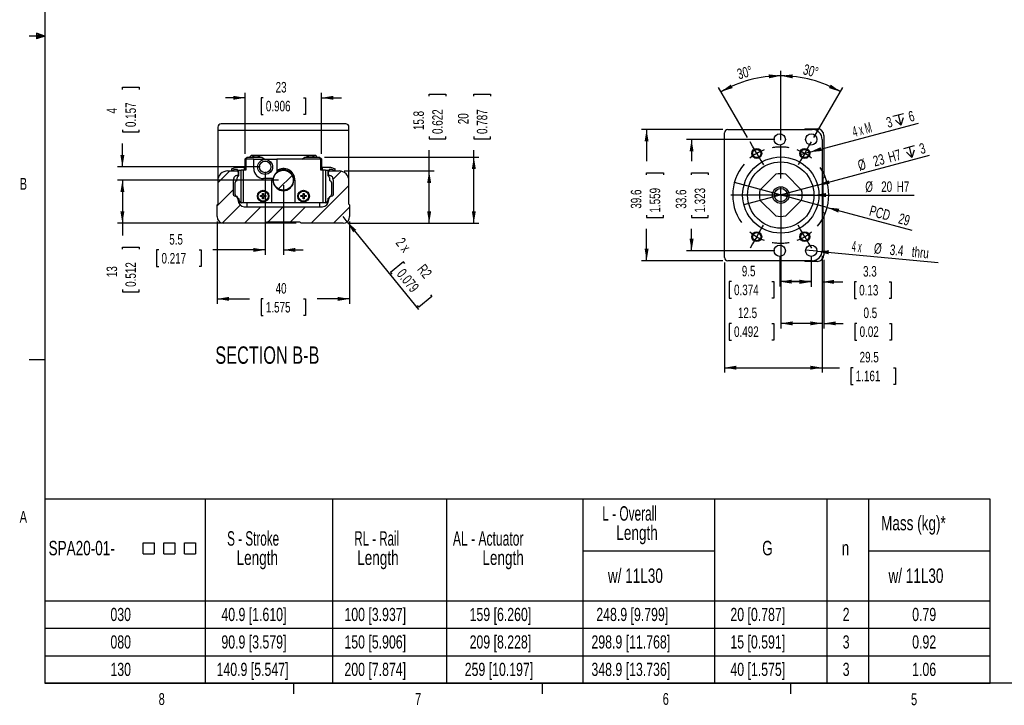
# Paper-space layout 'Layout1' of a CAD drawing. Extents: x 11 to 421, y 5 to 275.
# Tile 1 of 9: x 11 to 209, y 6 to 143. Entities that reach past the tile are written whole.
import ezdxf
from ezdxf.enums import TextEntityAlignment as Align

# ---------------------------------------------------------------- set-up
doc = ezdxf.new("R2010")
doc.units = 0
doc.linetypes.add('CENTERX2', pattern=[20.32, 12.7, -2.54, 2.54, -2.54])
doc.layers.get('0').update_dxf_attribs({"linetype": 'CONTINUOUS'})
doc.dimstyles.new('SLDDIMSTYLE0', dxfattribs={"dimtxt": 2.116667, "dimasz": 2.4, "dimexe": 0, "dimexo": 0.0625, "dimgap": 0.529167, "dimtad": 0, "dimlfac": 1.5, "dimrnd": 1e-09, "dimzin": 12, "dimsah": 1, "dimcen": 0.09, "dimazin": 3, "dimtfac": 1, "dimtofl": 0, "dimtmove": 0, "dimatfit": 3})
doc.dimstyles.new('SLDDIMSTYLE1', dxfattribs={"dimtxt": 2.116667, "dimasz": 2.4, "dimexe": 0, "dimexo": 0.0625, "dimgap": 0.529167, "dimtad": 0, "dimlfac": 1.5, "dimrnd": 1e-09, "dimzin": 12, "dimsah": 1, "dimcen": 0.09, "dimazin": 3, "dimtfac": 1, "dimtmove": 0, "dimatfit": 3})
doc.dimstyles.new('SLDDIMSTYLE2', dxfattribs={"dimtxt": 2.116667, "dimasz": 2.4, "dimexe": 0, "dimexo": 0.0625, "dimgap": 0.529167, "dimtad": 1, "dimlfac": 1.5, "dimrnd": 1e-09, "dimzin": 12, "dimblk1": 'NONE', "dimsah": 1, "dimcen": 0, "dimazin": 3, "dimtfac": 1, "dimtmove": 0, "dimatfit": 3})
doc.dimstyles.new('SLDDIMSTYLE3', dxfattribs={"dimtxt": 2.116667, "dimasz": 2.4, "dimexe": 0, "dimexo": 0.0625, "dimgap": 0.529167, "dimtad": 1, "dimlfac": 1.5, "dimrnd": 1e-09, "dimzin": 12, "dimblk1": 'NONE', "dimsah": 1, "dimcen": 0, "dimazin": 3, "dimtfac": 1, "dimtmove": 0, "dimatfit": 3})
doc.dimstyles.new('SLDDIMSTYLE4', dxfattribs={"dimtxt": 2.116667, "dimasz": 2.4, "dimexe": 0, "dimexo": 0.0625, "dimgap": 0.529167, "dimtad": 1, "dimlfac": 1.5, "dimrnd": 1e-09, "dimzin": 12, "dimsah": 1, "dimcen": 0, "dimazin": 3, "dimtfac": 1, "dimtofl": 0, "dimtmove": 0, "dimatfit": 3})
doc.dimstyles.new('SLDDIMSTYLE5', dxfattribs={"dimtxt": 2.116667, "dimasz": 2.4, "dimexe": 0, "dimexo": 0.0625, "dimgap": 0.529167, "dimtad": 1, "dimlfac": 1.5, "dimzin": 12, "dimsah": 1, "dimcen": 0.09, "dimazin": 3, "dimtfac": 1, "dimtofl": 0, "dimtmove": 0, "dimatfit": 3})
doc.dimstyles.new('SLDDIMSTYLE6', dxfattribs={"dimtxt": 2.116667, "dimasz": 2.4, "dimexe": 0, "dimexo": 0.0625, "dimgap": 0.529167, "dimtad": 0, "dimlfac": 1.5, "dimrnd": 1e-09, "dimsah": 1, "dimcen": 0.09, "dimazin": 3, "dimtfac": 1, "dimtmove": 0, "dimatfit": 3})

# ---------------------------------------------------------------- blocks, each defined once
blk = doc.blocks.new('SW_SYMBOL_MOD_BOX')
at = {"color": 0, "linetype": 'CONTINUOUS'}
for p, q in [((200, 200), (200, 800)), ((200, 800), (800, 800)), ((800, 800), (800, 200)), ((200, 200), (800, 200))]:
    blk.add_line(p, q, dxfattribs=at)
blk = doc.blocks.new('SW_TABLEANNOTATION_3')
at = {"color": 0, "linetype": 'CONTINUOUS'}
for p, q in [((0, 0), (0, -37.03)), ((190.12, 0), (0, 0)), ((32.23, 0), (32.23, -37.03)), ((57.86, 0), (57.86, -37.03)), ((80.76, 0), (80.76, -37.03)), ((108.22, 0), (108.22, -37.03)), ((134.67, 0), (134.67, -37.03)), ((157.28, 0), (157.28, -37.03)), ((165.65, 0), (165.65, -37.03)), ((190.12, -37.03), (190.12, 0)), ((108.22, -10.4), (134.67, -10.4)), ((165.65, -10.4), (190.12, -10.4)), ((0, -20.46), (190.12, -20.46)), ((0, -25.98), (190.12, -25.98)), ((0, -31.51), (190.12, -31.51)), ((0, -37.03), (190.12, -37.03))]:
    blk.add_line(p, q, dxfattribs=at)
at = {"color": 0, "linetype": 'CONTINUOUS', "xscale": 0.0037176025, "yscale": 0.0037176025, "zscale": 0.0037176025}
for p in [(19.01, -11.76), (23.18, -11.76), (27.34, -11.76)]:
    blk.add_blockref('SW_SYMBOL_MOD_BOX', p, dxfattribs=at)
at = {"color": 0, "linetype": 'CONTINUOUS'}
for s, height, width, p in [('L - Overall ', 2.9104, 0.6125, (112.12, -5.2)), ('Mass (kg)*', 2.91, 0.7, (168.2, -7.14)), ('Length', 2.91, 0.7, (114.95, -9.08)), ('S - Stroke ', 2.9104, 0.604545, (36.65, -10.23)), ('RL - Rail ', 2.91, 0.595, (62.24, -10.23)), ('AL - Actuator ', 2.9104, 0.625, (82.07, -10.23)), ('SPA20-01-', 2.91, 0.7, (0.73, -12.17)), ('G', 2.91, 0.7, (144.28, -12.17)), ('n', 2.91, 0.7, (160.28, -12.17)), ('Length', 2.91, 0.7, (38.56, -14.11)), ('Length', 2.91, 0.7, (62.82, -14.11)), ('Length', 2.91, 0.7, (88, -14.11)), ('w/ 11L30', 2.91, 0.7, (113.25, -17.73)), ('w/ 11L30', 2.91, 0.7, (169.69, -17.73)), ('40.9 [1.610]', 2.6458, 0.7, (35.5, -25.31)), ('100 [3.937]', 2.6458, 0.7, (60.25, -25.31)), ('159 [6.260]', 2.6458, 0.7, (85.43, -25.31)), ('248.9 [9.799]', 2.6458, 0.7, (110.92, -25.31)), ('20 [0.787]', 2.646, 0.7, (137.89, -25.31)), ('030', 2.646, 0.7, (13.18, -25.31)), ('2', 2.65, 0.7, (160.48, -25.31)), ('0.79', 2.646, 0.7, (174.46, -25.31)), ('080', 2.646, 0.7, (13.18, -30.84)), ('90.9 [3.579]', 2.6458, 0.7, (35.5, -30.84)), ('150 [5.906]', 2.6458, 0.7, (60.25, -30.84)), ('209 [8.228]', 2.6458, 0.7, (85.43, -30.84)), ('298.9 [11.768]', 2.6458, 0.7, (109.94, -30.84)), ('15 [0.591]', 2.646, 0.7, (137.89, -30.84)), ('3', 2.65, 0.7, (160.48, -30.84)), ('0.92', 2.646, 0.7, (174.46, -30.84)), ('130', 2.646, 0.7, (13.18, -36.36)), ('140.9 [5.547]', 2.6458, 0.7, (34.53, -36.36)), ('200 [7.874]', 2.6458, 0.7, (60.25, -36.36)), ('259 [10.197]', 2.6458, 0.7, (84.45, -36.36)), ('348.9 [13.736]', 2.6458, 0.7, (109.94, -36.36)), ('40 [1.575]', 2.646, 0.7, (137.89, -36.36)), ('3', 2.65, 0.7, (160.48, -36.36)), ('1.06', 2.646, 0.7, (174.46, -36.36))]:
    blk.add_text(s, height=height, dxfattribs=dict(at, width=width)).set_placement(p, align=Align.BOTTOM_LEFT)
blk = doc.blocks.new('_D_88')
at = {"color": 7, "linetype": 'CONTINUOUS'}
for p, q in [((50.54, 102.82), (50.54, 86.28)), ((77.2, 102.82), (77.2, 86.28)), ((50.54, 87.28), (57.07, 87.28)), ((59.82, 87.28), (59.39, 87.28)), ((59.39, 87.28), (59.39, 83.91)), ((67.92, 87.28), (68.35, 87.28)), ((68.35, 87.28), (68.35, 83.91)), ((77.2, 87.28), (70.67, 87.28)), ((59.39, 83.91), (59.82, 83.91)), ((68.35, 83.91), (67.92, 83.91))]:
    blk.add_line(p, q, dxfattribs=at)
for points in [[(50.54, 87.28), (52.94, 86.88), (52.94, 87.68)], [(77.2, 87.28), (74.8, 87.68), (74.8, 86.88)]]:
    blk.add_solid(points, dxfattribs=at)
at = {"color": 7, "linetype": 'CONTINUOUS', "width": 0.7}
for s, p in [('40', (62.31, 87.71, -77.06)), ('1.575', (60.35, 83.91, -77.06))]:
    blk.add_text(s, height=2.117, dxfattribs=at).set_placement(p, align=Align.BOTTOM_LEFT)
blk = doc.blocks.new('_D_89')
at = {"color": 7, "linetype": 'CONTINUOUS'}
for p, q in [((56.2, 127.73), (52.2, 127.73)), ((56.2, 116.45), (56.2, 128.73)), ((59.82, 127.73), (59.39, 127.73)), ((59.39, 127.73), (59.39, 124.37)), ((67.92, 127.73), (68.35, 127.73)), ((68.35, 127.73), (68.35, 124.37)), ((71.54, 116.45), (71.54, 128.73)), ((71.54, 127.73), (75.54, 127.73)), ((59.39, 124.37), (59.82, 124.37)), ((68.35, 124.37), (67.92, 124.37))]:
    blk.add_line(p, q, dxfattribs=at)
for points in [[(56.2, 127.73), (53.8, 128.13), (53.8, 127.33)], [(71.54, 127.73), (73.94, 127.33), (73.94, 128.13)]]:
    blk.add_solid(points, dxfattribs=at)
at = {"color": 7, "linetype": 'CONTINUOUS', "width": 0.7}
for s, p in [('23', (62.31, 128.16, -77.06)), ('0.906', (60.35, 124.37, -77.06))]:
    blk.add_text(s, height=2.117, dxfattribs=at).set_placement(p, align=Align.BOTTOM_LEFT)
blk = doc.blocks.new('_D_90')
at = {"color": 7, "linetype": 'CONTINUOUS'}
for p, q in [((62.87, 111.15), (30.49, 111.15)), ((31.49, 111.15), (31.49, 102.48)), ((66.44, 102.48), (30.49, 102.48)), ((31.49, 102.48), (31.49, 100.01)), ((31.49, 97.27), (31.49, 97.7)), ((31.49, 97.7), (34.85, 97.7)), ((34.85, 97.7), (34.85, 97.27)), ((31.49, 89.16), (31.49, 88.73)), ((34.85, 88.73), (34.85, 89.16)), ((31.49, 88.73), (34.85, 88.73))]:
    blk.add_line(p, q, dxfattribs=at)
for points in [[(31.49, 111.15), (31.09, 108.75), (31.89, 108.75)], [(31.49, 102.48), (31.89, 104.88), (31.09, 104.88)]]:
    blk.add_solid(points, dxfattribs=at)
at = {"color": 7, "linetype": 'CONTINUOUS', "width": 0.7}
for s, p in [('13', (31.06, 91.65, -77.06)), ('0.512', (34.85, 89.7, -77.06))]:
    blk.add_text(s, height=2.117, rotation=90, dxfattribs=at).set_placement(p, align=Align.BOTTOM_LEFT)
blk = doc.blocks.new('_D_91')
at = {"color": 7, "linetype": 'CONTINUOUS'}
for p, q in [((31.49, 129.41), (31.49, 129.84)), ((31.49, 129.84), (34.85, 129.84)), ((34.85, 129.84), (34.85, 129.41)), ((31.49, 121.3), (31.49, 120.87)), ((31.49, 120.87), (34.85, 120.87)), ((34.85, 120.87), (34.85, 121.3)), ((31.49, 113.82), (31.49, 118.56)), ((59.2, 113.82), (30.49, 113.82)), ((62.87, 111.15), (30.49, 111.15)), ((31.49, 111.15), (31.49, 107.15))]:
    blk.add_line(p, q, dxfattribs=at)
for points in [[(31.49, 113.82), (31.89, 116.22), (31.09, 116.22)], [(31.49, 111.15), (31.09, 108.75), (31.89, 108.75)]]:
    blk.add_solid(points, dxfattribs=at)
at = {"color": 7, "linetype": 'CONTINUOUS', "width": 0.7}
for s, height, p in [('0.157', 2.117, (34.85, 121.84, -77.06)), ('4', 2.12, (31.06, 124.57, -77.06))]:
    blk.add_text(s, height=height, rotation=90, dxfattribs=at).set_placement(p, align=Align.BOTTOM_LEFT)
blk = doc.blocks.new('_D_92')
at = {"color": 7, "linetype": 'CONTINUOUS'}
for p, q in [((93.2, 128.03), (93.2, 128.45)), ((93.2, 128.45), (96.57, 128.45)), ((96.57, 128.45), (96.57, 128.03)), ((93.2, 119.92), (93.2, 119.49)), ((93.2, 119.49), (96.57, 119.49)), ((96.57, 119.49), (96.57, 119.92)), ((93.2, 113.02), (93.2, 117.18)), ((76.07, 113.02), (94.2, 113.02)), ((93.2, 102.48), (93.2, 113.02)), ((76.87, 102.48), (94.2, 102.48))]:
    blk.add_line(p, q, dxfattribs=at)
for points in [[(93.2, 113.02), (92.8, 110.62), (93.6, 110.62)], [(93.2, 102.48), (93.6, 104.88), (92.8, 104.88)]]:
    blk.add_solid(points, dxfattribs=at)
at = {"color": 7, "linetype": 'CONTINUOUS', "width": 0.7}
for s, p in [('15.8', (92.77, 121.23, -77.06)), ('0.622', (96.57, 120.45, -77.06))]:
    blk.add_text(s, height=2.117, rotation=90, dxfattribs=at).set_placement(p, align=Align.BOTTOM_LEFT)
blk = doc.blocks.new('_D_93')
at = {"color": 7, "linetype": 'CONTINUOUS'}
for p, q in [((102.18, 128.03), (102.18, 128.45)), ((102.18, 128.45), (105.54, 128.45)), ((105.54, 128.45), (105.54, 128.03)), ((102.18, 119.92), (102.18, 119.49)), ((102.18, 119.49), (105.54, 119.49)), ((105.54, 119.49), (105.54, 119.92)), ((102.18, 115.82), (102.18, 117.18)), ((72.17, 115.82), (103.18, 115.82)), ((102.18, 102.48), (102.18, 115.82)), ((76.87, 102.48), (103.18, 102.48))]:
    blk.add_line(p, q, dxfattribs=at)
for points in [[(102.18, 115.82), (101.78, 113.42), (102.58, 113.42)], [(102.18, 102.48), (102.58, 104.88), (101.78, 104.88)]]:
    blk.add_solid(points, dxfattribs=at)
at = {"color": 7, "linetype": 'CONTINUOUS', "width": 0.7}
for s, p in [('0.787', (105.54, 120.45, -77.06)), ('20', (101.75, 122.41, -77.06))]:
    blk.add_text(s, height=2.117, rotation=90, dxfattribs=at).set_placement(p, align=Align.BOTTOM_LEFT)
blk = doc.blocks.new('_D_94')
at = {"color": 7, "linetype": 'CONTINUOUS'}
for p, q in [((60.2, 112.82), (60.2, 96.13)), ((63.87, 110.15), (63.87, 96.13)), ((38.81, 97.13), (38.38, 97.13)), ((38.38, 97.13), (38.38, 93.76)), ((46.92, 97.13), (47.35, 97.13)), ((47.35, 97.13), (47.35, 93.76)), ((60.2, 97.13), (49.66, 97.13)), ((63.87, 97.13), (67.87, 97.13)), ((38.38, 93.76), (38.81, 93.76)), ((47.35, 93.76), (46.92, 93.76))]:
    blk.add_line(p, q, dxfattribs=at)
for points in [[(60.2, 97.13), (57.8, 97.53), (57.8, 96.73)], [(63.87, 97.13), (66.27, 96.73), (66.27, 97.53)]]:
    blk.add_solid(points, dxfattribs=at)
at = {"color": 7, "linetype": 'CONTINUOUS', "width": 0.7}
for s, p in [('5.5', (40.91, 97.56, -77.06)), ('0.217', (39.35, 93.76, -77.06))]:
    blk.add_text(s, height=2.117, dxfattribs=at).set_placement(p, align=Align.BOTTOM_LEFT)
blk = doc.blocks.new('_D_95')
at = {"color": 7, "linetype": 'CONTINUOUS'}
for p, q in [((76.71, 102.78), (75.87, 103.82)), ((76.71, 102.78), (91.04, 85.15)), ((88.06, 94.7), (85.45, 92.58)), ((88.33, 94.37), (88.06, 94.7)), ((85.45, 92.58), (85.72, 92.25)), ((93.71, 87.74), (91.1, 85.62)), ((93.44, 88.07), (93.71, 87.74)), ((91.1, 85.62), (90.83, 85.95))]:
    blk.add_line(p, q, dxfattribs=at)
blk.add_solid([(76.71, 102.78), (77.91, 100.67), (78.53, 101.17)], dxfattribs=at)
at = {"color": 7, "linetype": 'CONTINUOUS', "width": 0.7}
for s, p in [('2 x', (85.85, 98.09, -77.06)), ('0.079', (86.06, 91.83, -77.06)), ('R2', (90.18, 92.76, -77.06))]:
    blk.add_text(s, height=2.117, rotation=309.0937, dxfattribs=at).set_placement(p, align=Align.BOTTOM_LEFT)
blk = doc.blocks.new('_D_96')
at = {"color": 7, "linetype": 'CONTINUOUS'}
for p, q in [((152.26, 121.36), (135.94, 121.36)), ((136.94, 121.36), (136.94, 114.96)), ((136.94, 112.22), (136.94, 112.64)), ((136.94, 112.64), (140.31, 112.64)), ((140.31, 112.64), (140.31, 112.22)), ((136.94, 104.11), (136.94, 103.68)), ((136.94, 103.68), (140.31, 103.68)), ((140.31, 103.68), (140.31, 104.11)), ((136.94, 94.96), (136.94, 101.37)), ((152.26, 94.96), (135.94, 94.96))]:
    blk.add_line(p, q, dxfattribs=at)
for points in [[(136.94, 121.36), (136.54, 118.96), (137.34, 118.96)], [(136.94, 94.96), (137.34, 97.36), (136.54, 97.36)]]:
    blk.add_solid(points, dxfattribs=at)
at = {"color": 7, "linetype": 'CONTINUOUS', "width": 0.7}
for s, p in [('39.6', (136.52, 105.42, 92.52)), ('1.559', (140.31, 104.64, 92.52))]:
    blk.add_text(s, height=2.117, rotation=90, dxfattribs=at).set_placement(p, align=Align.BOTTOM_LEFT)
blk = doc.blocks.new('_D_97')
at = {"color": 7, "linetype": 'CONTINUOUS'}
for p, q in [((162.73, 119.36), (144.99, 119.36)), ((145.99, 119.36), (145.99, 114.96)), ((145.99, 112.22), (145.99, 112.64)), ((145.99, 112.64), (149.35, 112.64)), ((149.35, 112.64), (149.35, 112.22)), ((145.99, 104.11), (145.99, 103.68)), ((145.99, 103.68), (149.35, 103.68)), ((149.35, 103.68), (149.35, 104.11)), ((145.99, 96.96), (145.99, 101.37)), ((162.73, 96.96), (144.99, 96.96))]:
    blk.add_line(p, q, dxfattribs=at)
for points in [[(145.99, 119.36), (145.59, 116.96), (146.39, 116.96)], [(145.99, 96.96), (146.39, 99.36), (145.59, 99.36)]]:
    blk.add_solid(points, dxfattribs=at)
at = {"color": 7, "linetype": 'CONTINUOUS', "width": 0.7}
for s, p in [('33.6', (145.56, 105.42, 92.52)), ('1.323', (149.35, 104.64, 92.52))]:
    blk.add_text(s, height=2.117, rotation=90, dxfattribs=at).set_placement(p, align=Align.BOTTOM_LEFT)
blk = doc.blocks.new('_D_98')
at = {"color": 7, "linetype": 'CONTINUOUS'}
for p, q in [((163.93, 119.2), (163.93, 133.16)), ((157.26, 119.71), (151.43, 129.81))]:
    blk.add_line(p, q, dxfattribs=at)
blk.add_arc((163.93, 108.16), 24, 90, 120, dxfattribs=at)
for points in [[(163.93, 132.16), (161.51, 132.44), (161.55, 131.64)], [(151.93, 128.95), (154.25, 129.69), (153.88, 130.4)]]:
    blk.add_solid(points, dxfattribs=at)
at = {"color": 7, "linetype": 'CONTINUOUS', "width": 0.7}
blk.add_text('30°', height=2.117, rotation=15, dxfattribs=at).set_placement((155.66, 130.8, 92.52), align=Align.BOTTOM_LEFT)
blk = doc.blocks.new('_D_99')
at = {"color": 7, "linetype": 'CONTINUOUS'}
for p, q in [((163.93, 119.2), (163.93, 133.16)), ((170.6, 119.71), (176.43, 129.81))]:
    blk.add_line(p, q, dxfattribs=at)
blk.add_arc((163.93, 108.16), 24, 60, 90, dxfattribs=at)
for points in [[(163.93, 132.16), (166.31, 131.64), (166.35, 132.44)], [(175.93, 128.95), (173.98, 130.4), (173.61, 129.69)]]:
    blk.add_solid(points, dxfattribs=at)
at = {"color": 7, "linetype": 'CONTINUOUS', "width": 0.7}
blk.add_text('30°', height=2.117, rotation=-15, dxfattribs=at).set_placement((168.09, 131.9, 92.52), align=Align.BOTTOM_LEFT)
blk = doc.blocks.new('_D_100')
at = {"color": 7, "linetype": 'CONTINUOUS'}
for p, q in [((163.73, 95.96), (163.73, 89.75)), ((170.06, 95.96), (170.06, 89.75)), ((153.99, 90.75), (153.56, 90.75)), ((153.56, 90.75), (153.56, 87.39)), ((162.1, 90.75), (162.53, 90.75)), ((162.53, 90.75), (162.53, 87.39)), ((170.06, 90.75), (163.73, 90.75)), ((153.56, 87.39), (153.99, 87.39)), ((162.53, 87.39), (162.1, 87.39))]:
    blk.add_line(p, q, dxfattribs=at)
for points in [[(163.73, 90.75), (166.13, 90.35), (166.13, 91.15)], [(170.06, 90.75), (167.66, 91.15), (167.66, 90.35)]]:
    blk.add_solid(points, dxfattribs=at)
at = {"color": 7, "linetype": 'CONTINUOUS', "width": 0.7}
for s, p in [('9.5', (156.09, 91.18, 92.52)), ('0.374', (154.53, 87.39, 92.52))]:
    blk.add_text(s, height=2.117, dxfattribs=at).set_placement(p, align=Align.BOTTOM_LEFT)
blk = doc.blocks.new('_D_101')
at = {"color": 7, "linetype": 'CONTINUOUS'}
for p, q in [((172.26, 95.96), (172.26, 81.35)), ((172.6, 95.16), (172.6, 81.35)), ((172.26, 82.35), (168.26, 82.35)), ((172.6, 82.35), (176.51, 82.35)), ((179.25, 82.35), (178.82, 82.35)), ((178.82, 82.35), (178.82, 78.99)), ((185.8, 82.35), (186.23, 82.35)), ((186.23, 82.35), (186.23, 78.99)), ((178.82, 78.99), (179.25, 78.99)), ((186.23, 78.99), (185.8, 78.99))]:
    blk.add_line(p, q, dxfattribs=at)
for points in [[(172.26, 82.35), (169.86, 82.75), (169.86, 81.95)], [(172.6, 82.35), (175, 81.95), (175, 82.75)]]:
    blk.add_solid(points, dxfattribs=at)
at = {"color": 7, "linetype": 'CONTINUOUS', "width": 0.7}
for s, p in [('0.5', (180.57, 82.78, 92.52)), ('0.02', (179.79, 78.99, 92.52))]:
    blk.add_text(s, height=2.117, dxfattribs=at).set_placement(p, align=Align.BOTTOM_LEFT)
blk = doc.blocks.new('_D_102')
at = {"color": 7, "linetype": 'CONTINUOUS'}
for p, q in [((170.06, 95.96), (170.06, 89.7)), ((172.26, 95.96), (172.26, 89.7)), ((170.06, 90.7), (166.06, 90.7)), ((172.26, 90.7), (176.42, 90.7)), ((179.16, 90.7), (178.73, 90.7)), ((178.73, 90.7), (178.73, 87.34)), ((185.71, 90.7), (186.13, 90.7)), ((186.13, 90.7), (186.13, 87.34)), ((178.73, 87.34), (179.16, 87.34)), ((186.13, 87.34), (185.71, 87.34))]:
    blk.add_line(p, q, dxfattribs=at)
for points in [[(170.06, 90.7), (167.66, 91.1), (167.66, 90.3)], [(172.26, 90.7), (174.66, 90.3), (174.66, 91.1)]]:
    blk.add_solid(points, dxfattribs=at)
at = {"color": 7, "linetype": 'CONTINUOUS', "width": 0.7}
for s, p in [('3.3', (180.48, 91.13, 92.52)), ('0.13', (179.7, 87.34, 92.52))]:
    blk.add_text(s, height=2.117, dxfattribs=at).set_placement(p, align=Align.BOTTOM_LEFT)
blk = doc.blocks.new('_D_103')
at = {"color": 7, "linetype": 'CONTINUOUS'}
for p, q in [((163.93, 107.16), (163.93, 81.35)), ((172.26, 95.96), (172.26, 81.35)), ((153.99, 82.35), (153.56, 82.35)), ((153.56, 82.35), (153.56, 78.99)), ((162.1, 82.35), (162.53, 82.35)), ((162.53, 82.35), (162.53, 78.99)), ((172.26, 82.35), (163.93, 82.35)), ((153.56, 78.99), (153.99, 78.99)), ((162.53, 78.99), (162.1, 78.99))]:
    blk.add_line(p, q, dxfattribs=at)
for points in [[(163.93, 82.35), (166.33, 81.95), (166.33, 82.75)], [(172.26, 82.35), (169.86, 82.75), (169.86, 81.95)]]:
    blk.add_solid(points, dxfattribs=at)
at = {"color": 7, "linetype": 'CONTINUOUS', "width": 0.7}
for s, p in [('12.5', (155.31, 82.78, 92.52)), ('0.492', (154.53, 78.99, 92.52))]:
    blk.add_text(s, height=2.117, dxfattribs=at).set_placement(p, align=Align.BOTTOM_LEFT)
blk = doc.blocks.new('_D_104')
at = {"color": 7, "linetype": 'CONTINUOUS'}
for p, q in [((172.26, 95.96), (172.26, 72.44)), ((152.6, 94.63), (152.6, 72.44)), ((152.6, 73.44), (172.26, 73.44)), ((172.26, 73.44), (175.73, 73.44)), ((178.47, 73.44), (178.04, 73.44)), ((178.04, 73.44), (178.04, 70.08)), ((186.58, 73.44), (187.01, 73.44)), ((187.01, 73.44), (187.01, 70.08)), ((178.04, 70.08), (178.47, 70.08)), ((187.01, 70.08), (186.58, 70.08))]:
    blk.add_line(p, q, dxfattribs=at)
for points in [[(152.6, 73.44), (155, 73.04), (155, 73.84)], [(172.26, 73.44), (169.86, 73.84), (169.86, 73.04)]]:
    blk.add_solid(points, dxfattribs=at)
at = {"color": 7, "linetype": 'CONTINUOUS', "width": 0.7}
for s, p in [('29.5', (179.79, 73.87, 92.52)), ('1.161', (179.01, 70.08, 92.52))]:
    blk.add_text(s, height=2.117, dxfattribs=at).set_placement(p, align=Align.BOTTOM_LEFT)
blk = doc.blocks.new('SW_SYMBOL_HOLE_DEPTH')
at = {"color": 0, "linetype": 'CONTINUOUS'}
for p, q in [((0, 875), (800, 875)), ((400, 875), (400, 75)), ((100, 555), (400, 75)), ((700, 555), (400, 75))]:
    blk.add_line(p, q, dxfattribs=at)
blk = doc.blocks.new('_D_105')
at = {"color": 7, "linetype": 'CONTINUOUS'}
for q in [(191.61, 122.66), (167.8, 116.27)]:
    blk.add_line((169.73, 116.79), q, dxfattribs=at)
blk.add_solid([(169.73, 116.79), (172.15, 117.03), (171.94, 117.8)], dxfattribs=at)
at = {"color": 7, "linetype": 'CONTINUOUS', "xscale": 0.0027037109, "yscale": 0.0027037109, "zscale": 0.0027037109, "rotation": 15}
blk.add_blockref('SW_SYMBOL_HOLE_DEPTH', (187.11, 121.74), dxfattribs=at)
at = {"color": 7, "linetype": 'CONTINUOUS'}
for s, height, width, p in [('6', 2.12, 0.7, (190.11, 122.24, 92.52)), ('4 x M', 2.117, 0.56, (178.84, 119.22, 92.52)), ('3', 2.12, 0.7, (185.67, 121.05, 92.52))]:
    blk.add_text(s, height=height, rotation=15, dxfattribs=dict(at, width=width)).set_placement(p, align=Align.BOTTOM_LEFT)
blk = doc.blocks.new('_NONE')
blk = doc.blocks.new('_D_106')
at = {"color": 7, "linetype": 'CONTINUOUS'}
for q in [(154.59, 110.66), (190.29, 101.1)]:
    blk.add_line((173.27, 105.66), q, dxfattribs=at)
blk.add_solid([(173.27, 105.66), (175.48, 104.65), (175.69, 105.42)], dxfattribs=at)
at = {"color": 7, "linetype": 'CONTINUOUS', "width": 0.7}
for s, p in [('PCD', (181.41, 103.47, 92.52)), ('29', (187.26, 101.9, 92.52))]:
    blk.add_text(s, height=2.117, rotation=345, dxfattribs=at).set_placement(p, align=Align.BOTTOM_LEFT)
blk = doc.blocks.new('_D_107')
at = {"color": 7, "linetype": 'CONTINUOUS'}
for q in [(168.93, 97.06), (195.62, 94.61)]:
    blk.add_line((171.19, 96.86), q, dxfattribs=at)
blk.add_solid([(171.19, 96.86), (173.54, 96.24), (173.62, 97.04)], dxfattribs=at)
for s, width, p in [('4 x ', 0.525, (178.08, 96.21, 92.52)), ('%%c', 0.7, (182.54, 95.8, 92.52)), ('3.4', 0.7, (185.72, 95.51, 92.52)), (' thru', 0.7, (189.61, 95.15, 92.52))]:
    blk.add_text(s, height=2.117, rotation=354.7456, dxfattribs=dict(at, width=width)).set_placement(p, align=Align.BOTTOM_LEFT)
blk = doc.blocks.new('_D_108')
at = {"color": 7, "linetype": 'CONTINUOUS'}
for q in [(193.83, 116.17), (156.52, 106.18)]:
    blk.add_line((171.34, 110.15), q, dxfattribs=at)
blk.add_solid([(171.34, 110.15), (173.76, 110.38), (173.55, 111.15)], dxfattribs=at)
at = {"color": 7, "linetype": 'CONTINUOUS', "xscale": 0.0027037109, "yscale": 0.0027037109, "zscale": 0.0027037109, "rotation": 15}
blk.add_blockref('SW_SYMBOL_HOLE_DEPTH', (189.32, 115.26), dxfattribs=at)
at = {"color": 7, "linetype": 'CONTINUOUS', "width": 0.7}
for s, height, p in [('H7', 2.117, (186.03, 114.08, 92.52)), ('3', 2.12, (192.32, 115.76, 92.52)), ('%%c', 2.117, (179.92, 112.44, 92.52)), ('23', 2.117, (183, 113.27, 92.52))]:
    blk.add_text(s, height=height, rotation=15, dxfattribs=at).set_placement(p, align=Align.BOTTOM_LEFT)
blk = doc.blocks.new('_D_109')
at = {"color": 7, "linetype": 'CONTINUOUS'}
for q in [(157.26, 108.16), (190.75, 108.16)]:
    blk.add_line((170.6, 108.16), q, dxfattribs=at)
blk.add_solid([(170.6, 108.16), (173, 107.76), (173, 108.56)], dxfattribs=at)
at = {"color": 7, "linetype": 'CONTINUOUS', "width": 0.7}
for s, p in [('%%c', (180.93, 108.16, 92.52)), ('20', (184.13, 108.16, 92.52)), ('H7', (187.25, 108.16, 92.52))]:
    blk.add_text(s, height=2.117, dxfattribs=at).set_placement(p, align=Align.BOTTOM_LEFT)
blk = doc.blocks.new('SW_CENTERMARKSYMBOL_1')
at = {"color": 0, "linetype": 'CONTINUOUS'}
for p, q in [((-0.83, 1.44), (-1.33, 2.31)), ((10.5, 1.44), (11, 2.31)), ((0, 0), (-0.83, 1.44)), ((0, 0), (0.83, -1.44)), ((4.83, -5.04), (4.83, 1.67)), ((9.67, 0), (8.83, -1.44)), ((9.67, 0), (10.5, 1.44)), ((0.83, -1.44), (1.33, -2.31)), ((8.83, -1.44), (8.33, -2.31)), ((4.83, -8.37), (4.83, -6.7)), ((1.5, -8.37), (-5.2, -8.37)), ((4.83, -8.37), (3.17, -8.37)), ((4.83, -8.37), (4.83, -10.04)), ((4.83, -8.37), (6.5, -8.37)), ((8.17, -8.37), (14.87, -8.37)), ((4.83, -11.7), (4.83, -18.41)), ((0, -16.74), (0.83, -15.3)), ((0.83, -15.3), (1.33, -14.43)), ((8.83, -15.3), (8.33, -14.43)), ((9.67, -16.74), (8.83, -15.3)), ((0, -16.74), (-0.83, -18.19)), ((9.67, -16.74), (10.5, -18.19)), ((-0.83, -18.19), (-1.33, -19.05)), ((10.5, -18.19), (11, -19.05))]:
    blk.add_line(p, q, dxfattribs=at)
for start, end in [(120, 129.8786), (110.1214, 120), (60, 69.8786), (50.1214, 60), (230.1214, 240), (300, 309.8786), (240, 249.8786), (290.1214, 300)]:
    blk.add_arc((4.83, -8.37), 9.67, start, end, dxfattribs=at)
at = {"color": 0, "linetype": 'CENTERX2'}
for start, end in [(79.7572, 100.2428), (139.7572, 220.2428), (319.7572, 40.2428), (259.7572, 280.2428)]:
    blk.add_arc((4.83, -8.37), 9.67, start, end, dxfattribs=at)

psp = doc.layouts.get("Layout1")

# ---------------------------------------------------------------- linework, layer by layer
at = {"color": 7, "linetype": 'CONTINUOUS'}
for p, q in [((15.9068, 270.3087), (15.9068, 9.9587)), ((14.2004, 140.7435), (14.2004, 139.5602)), ((15.9068, 140.1337), (14.2004, 140.7435)), ((15.9068, 140.1337), (12.7318, 140.1337)), ((15.9068, 140.1337), (14.2004, 140.3632)), ((15.9068, 140.1337), (14.2004, 139.8718)), ((15.9068, 140.1337), (14.2004, 139.5602)), ((50.6699, 121.8178), (50.6699, 121.1511)), ((77.0699, 121.1511), (50.6699, 121.1511)), ((50.6699, 121.1511), (50.6699, 111.0178)), ((76.4033, 122.4845), (51.3366, 122.4845)), ((77.0699, 121.1511), (77.0699, 121.8178)), ((77.0699, 111.0178), (77.0699, 121.1511)), ((153.2629, 121.3609), (170.2629, 121.3609)), ((168.7296, 121.3609), (168.8629, 121.4942)), ((168.8629, 121.4942), (171.2629, 121.4942)), ((152.5962, 95.6276), (152.5962, 120.6942)), ((172.2629, 119.3609), (172.2629, 96.9609)), ((172.5962, 120.1609), (172.5962, 111.7276)), ((56.2033, 115.4511), (56.5699, 115.8178)), ((56.2033, 115.3511), (56.2033, 115.4511)), ((56.2033, 113.1511), (56.2033, 115.3511)), ((56.2033, 115.3511), (56.3366, 115.3511)), ((56.3366, 115.3511), (56.3366, 113.1511)), ((57.8966, 115.3511), (56.3366, 115.3511)), ((56.5699, 115.8178), (59.5366, 115.8178)), ((57.3699, 116.1511), (57.0366, 115.8178)), ((70.3699, 116.1511), (57.3699, 116.1511)), ((57.8966, 113.4845), (57.8966, 115.3511)), ((57.8966, 115.3511), (62.5633, 115.3511)), ((59.5366, 115.8178), (60.0699, 115.403)), ((60.0699, 115.3511), (60.0699, 115.403)), ((60.1366, 115.3511), (60.0699, 115.403)), ((62.5633, 115.3511), (62.5633, 113.0843)), ((71.4033, 115.3511), (62.5633, 115.3511)), ((67.6033, 115.3511), (68.2033, 115.8178)), ((68.2033, 115.8178), (71.1699, 115.8178)), ((70.7033, 115.8178), (70.3699, 116.1511)), ((71.1699, 115.8178), (71.5366, 115.4511)), ((71.4033, 113.1511), (71.4033, 115.3511)), ((71.4033, 115.3511), (71.5366, 115.3511)), ((71.5366, 115.4511), (71.5366, 115.3511)), ((71.5366, 115.3511), (71.5366, 113.1511)), ((50.6699, 110.6056), (53.0822, 113.0178)), ((52.6699, 113.0178), (54.5699, 113.0178)), ((53.4699, 113.4178), (54.3766, 113.7511)), ((54.1366, 113.2928), (53.5699, 113.0845)), ((54.6366, 113.2928), (54.1366, 113.2928)), ((54.3766, 113.7511), (56.0033, 113.7511)), ((54.5699, 113.0178), (54.8033, 112.7845)), ((54.6366, 113.0845), (54.6366, 113.2928)), ((54.8966, 113.0845), (54.6366, 113.0845)), ((54.8966, 113.1511), (55.4033, 113.1511)), ((54.8966, 112.0795), (54.8966, 113.1511)), ((55.4033, 106.618), (55.4033, 113.1511)), ((55.8699, 113.1511), (55.4033, 113.1511)), ((55.8699, 106.6178), (55.8699, 113.1511)), ((56.3366, 113.1511), (55.8699, 113.1511)), ((56.0033, 113.7511), (56.0033, 113.1511)), ((62.5633, 113.0843), (62.5633, 112.7951)), ((71.8699, 113.1511), (71.4033, 113.1511)), ((71.7366, 113.7511), (73.3633, 113.7511)), ((71.7366, 113.1511), (71.7366, 113.7511)), ((71.8699, 106.6178), (71.8699, 113.1511)), ((72.3366, 113.1511), (71.8699, 113.1511)), ((72.3366, 113.1511), (72.3366, 106.618)), ((72.3366, 113.1511), (72.8433, 113.1511)), ((72.8433, 113.1511), (72.8433, 112.0795)), ((73.1033, 113.0845), (72.8433, 113.0845)), ((72.9366, 112.7845), (73.1699, 113.0178)), ((73.6033, 113.2928), (73.1033, 113.2928)), ((73.1033, 113.2928), (73.1033, 113.0845)), ((73.1699, 113.0178), (75.0699, 113.0178)), ((73.3633, 113.7511), (74.2699, 113.4178)), ((74.1699, 113.0845), (73.6033, 113.2928)), ((73.8699, 111.3549), (75.4885, 112.9735)), ((50.6699, 111.0178), (50.6699, 106.3511)), ((53.7833, 110.9778), (53.7833, 108.3711)), ((53.8699, 111.3911), (53.8699, 111.2311)), ((54.4067, 111.0297), (54.5041, 111.0732)), ((54.5633, 111.1645), (54.5633, 111.6578)), ((54.8033, 112.7845), (54.8033, 112.172)), ((61.5605, 111.4845), (59.8966, 111.4845)), ((61.5366, 106.6178), (61.5366, 111.1511)), ((61.7966, 111.4845), (61.5605, 111.4845)), ((62.9238, 109.3891), (65.632, 112.0973)), ((66.2033, 111.1511), (66.2033, 106.6178)), ((72.9366, 112.172), (72.9366, 112.7845)), ((73.1766, 111.6578), (73.1766, 111.1645)), ((73.2358, 111.0732), (73.3332, 111.0297)), ((73.8699, 111.2311), (73.8699, 111.3911)), ((73.9566, 108.3711), (73.9566, 110.9778)), ((77.0699, 106.3511), (77.0699, 111.0178)), ((159.7485, 109.1653), (162.9252, 112.342)), ((164.934, 112.342), (168.1106, 109.1653)), ((172.3629, 111.3542), (172.3629, 104.9676)), ((172.5962, 111.7276), (172.4551, 111.5796)), ((50.5366, 105.9821), (53.7833, 109.2288)), ((54.1699, 108.2911), (54.1699, 110.6645)), ((69.4896, 102.4845), (77.0699, 110.0648)), ((73.5699, 110.6645), (73.5699, 108.2911)), ((54.059, 107.991), (54.2427, 107.9309)), ((54.6774, 107.6604), (54.5545, 107.8547)), ((54.8033, 107.1578), (54.8033, 107.0178)), ((54.9499, 107.0845), (54.9499, 107.354)), ((59.2699, 107.8511), (59.2699, 108.0511)), ((59.2699, 108.0511), (59.7033, 108.0511)), ((59.7033, 107.8511), (59.2699, 107.8511)), ((59.7033, 108.4845), (59.9033, 108.4845)), ((59.7033, 108.0511), (59.7033, 108.4845)), ((59.7033, 107.4178), (59.7033, 107.8511)), ((59.9033, 107.4178), (59.7033, 107.4178)), ((59.9033, 108.4845), (59.9033, 108.0511)), ((59.9033, 108.0511), (60.3366, 108.0511)), ((59.9033, 107.8511), (59.9033, 107.4178)), ((60.3366, 107.8511), (59.9033, 107.8511)), ((60.3366, 108.0511), (60.3366, 107.8511)), ((67.4033, 107.8511), (67.4033, 108.0511)), ((67.4033, 108.0511), (67.8366, 108.0511)), ((67.8366, 107.8511), (67.4033, 107.8511)), ((67.8366, 108.4845), (68.0366, 108.4845)), ((67.8366, 108.0511), (67.8366, 108.4845)), ((67.8366, 107.4178), (67.8366, 107.8511)), ((68.0366, 107.4178), (67.8366, 107.4178)), ((68.0366, 108.4845), (68.0366, 108.0511)), ((68.0366, 108.0511), (68.4699, 108.0511)), ((68.4699, 107.8511), (68.0366, 107.8511)), ((68.0366, 107.8511), (68.0366, 107.4178)), ((68.4699, 108.0511), (68.4699, 107.8511)), ((72.7899, 107.354), (72.7899, 107.0845)), ((72.9366, 107.0178), (72.9366, 107.1578)), ((73.1854, 107.8547), (73.0625, 107.6604)), ((73.4972, 107.9309), (73.6809, 107.991)), ((162.9252, 103.9799), (159.7485, 107.1565)), ((168.1106, 107.1565), (164.934, 103.9799)), ((50.5366, 106.2178), (50.6699, 106.3511)), ((50.5366, 103.8178), (50.5366, 106.2178)), ((51.5646, 102.5199), (55.1849, 106.1402)), ((55.8699, 106.6178), (55.4166, 106.6178)), ((61.5366, 106.6178), (55.8699, 106.6178)), ((56.0033, 105.8178), (71.7366, 105.8178)), ((56.0192, 102.4845), (59.3526, 105.8178)), ((56.5366, 106.6178), (56.5366, 105.8178)), ((60.7427, 102.7178), (63.8427, 105.8178)), ((66.2033, 106.6178), (61.5366, 106.6178)), ((65.2328, 102.7178), (68.3328, 105.8178)), ((71.8699, 106.6178), (66.2033, 106.6178)), ((71.2033, 105.8178), (71.2033, 106.6178)), ((72.3233, 106.6178), (71.8699, 106.6178)), ((73.9798, 102.4845), (77.2033, 105.708)), ((77.0699, 106.3511), (77.2033, 106.2178)), ((77.2033, 106.2178), (77.2033, 103.8178)), ((172.4551, 104.7422), (172.5962, 104.5942)), ((172.5962, 104.5942), (172.5962, 96.1609)), ((60.3033, 102.4845), (51.8699, 102.4845)), ((60.4512, 102.6257), (60.3033, 102.4845)), ((67.0633, 102.7178), (60.6766, 102.7178)), ((67.4366, 102.4845), (67.2887, 102.6257)), ((75.8699, 102.4845), (67.4366, 102.4845)), ((170.2629, 94.9609), (153.2629, 94.9609)), ((168.8629, 94.8276), (168.7296, 94.9609)), ((171.2629, 94.8276), (168.8629, 94.8276)), ((15.9068, 75.0462), (12.7318, 75.0462)), ((415.9568, 9.9587), (15.9068, 9.9587)), ((65.9067, 9.9587), (65.9067, 7.8048)), ((115.9129, 9.9587), (115.9129, 7.8048)), ((165.9192, 9.9587), (165.9192, 7.8048))]:
    psp.add_line(p, q, dxfattribs=at)
at = {"color": 7, "linetype": 'CONTINUOUS', "flags": 128}
for points in [[(55.4033, 106.618), (55.4099, 106.6179), (55.4166, 106.6178)], [(72.3233, 106.6178), (72.3299, 106.6179), (72.3366, 106.618)]]:
    psp.add_lwpolyline(points, dxfattribs=at)
at = {"color": 7, "linetype": 'CONTINUOUS'}
for centre, radius in [((163.7296, 119.3609), 1.1333), ((170.0629, 119.3609), 1.1333), ((159.0962, 116.5325), 1), ((159.0962, 116.5325), 0.8197), ((168.7629, 116.5325), 1), ((168.7629, 116.5325), 0.8197), ((60.2033, 113.8178), 1.5), ((60.2033, 113.8178), 1.1667), ((163.9296, 108.1609), 7.6667), ((63.8699, 111.1511), 2), ((163.9296, 108.1609), 6.6667), ((59.8033, 107.9511), 1.1667), ((59.8033, 107.9511), 1), ((67.9366, 107.9511), 1.1667), ((67.9366, 107.9511), 1), ((163.9296, 108.1609), 1.6667), ((163.9296, 108.1609), 1.3333), ((159.0962, 99.7893), 1), ((159.0962, 99.7893), 0.8197), ((168.7629, 99.7893), 1), ((168.7629, 99.7893), 0.8197), ((163.7296, 96.9609), 1.1333), ((170.0629, 96.9609), 1.1333)]:
    psp.add_circle(centre, radius, dxfattribs=at)
for centre, radius, start, end in [((51.3366, 121.8178), 0.6667, 90, 180), ((76.4033, 121.8178), 0.6667, 360, 90), ((153.2629, 120.6942), 0.6667, 90, 180), ((170.2629, 119.3609), 2, 360, 90), ((171.2629, 120.1609), 1.3333, 0, 90), ((58.3833, 114.3178), 1.7333, 59.926652, 120.073348), ((69.3566, 114.3178), 1.7333, 59.926652, 120.073348), ((52.6699, 111.0178), 2, 90, 180), ((53.6267, 113.2832), 0.2067, 139.35155, 254.046939), ((59.8966, 113.4845), 2, 180, 270), ((63.8699, 111.1511), 2.1, 170.866802, 128.478595), ((63.8699, 111.1511), 2.3333, 0, 124.055798), ((74.1131, 113.2832), 0.2067, 285.953061, 40.64845), ((75.0699, 111.0178), 2, 360, 90), ((54.1833, 110.9825), 0.4, 141.560543, 180.667282), ((54.5633, 111.3911), 0.6933, 79.835751, 180), ((54.5699, 110.6645), 0.4, 114.08515, 180), ((54.4633, 111.1645), 0.1, 294.08515, 0), ((54.8966, 111.6578), 0.3333, 103.342364, 180), ((54.7033, 112.172), 0.1, 259.835751, 0), ((54.7966, 112.0795), 0.1, 283.342364, 0), ((63.8699, 111.1511), 2.3333, 171.786789, 180), ((63.8699, 111.1511), 2.1, 128.478595, 170.866802), ((72.9433, 112.0795), 0.1, 180, 256.657636), ((72.8433, 111.6578), 0.3333, 0, 76.657636), ((73.0366, 112.172), 0.1, 180, 280.164249), ((73.1766, 111.3911), 0.6933, 360, 100.164249), ((73.2766, 111.1645), 0.1, 180, 245.91485), ((73.1699, 110.6645), 0.4, 360, 65.91485), ((73.5566, 110.9825), 0.4, 359.332718, 38.439457), ((163.9296, 108.1609), 4.3, 76.491993, 103.508007), ((172.6962, 111.3495), 0.3333, 136.341565, 179.183952), ((163.9296, 108.1609), 4.3, 166.491993, 193.508007), ((163.9296, 108.1609), 4.3, 346.491993, 13.508007), ((54.1833, 108.3711), 0.4, 180, 251.893123), ((54.5699, 108.2911), 0.4, 180, 258.463041), ((53.9899, 107.1578), 0.8133, 0, 71.893123), ((54.4699, 107.8013), 0.1, 32.321837, 78.463041), ((55.2633, 108.0311), 0.6933, 212.321837, 238.600082), ((56.0033, 107.0178), 1.2, 180, 270), ((54.8499, 107.354), 0.1, 360, 58.600082), ((55.4166, 107.0845), 0.4667, 180, 268.362755), ((71.7366, 107.0178), 1.2, 270, 0), ((72.3233, 107.0845), 0.4667, 271.637245, 0), ((72.8899, 107.354), 0.1, 121.399918, 180), ((72.4766, 108.0311), 0.6933, 301.399918, 327.678163), ((73.7499, 107.1578), 0.8133, 108.106877, 180), ((73.2699, 107.8013), 0.1, 101.536959, 147.678163), ((73.1699, 108.2911), 0.4, 281.536959, 0), ((73.5566, 108.3711), 0.4, 288.106877, 0), ((51.8699, 103.8178), 1.3333, 180, 270), ((75.8699, 103.8178), 1.3333, 270, 360), ((163.9296, 108.1609), 4.3, 256.491993, 283.508007), ((172.6962, 104.9723), 0.3333, 180.816048, 223.658435), ((60.6814, 102.3845), 0.3333, 90.816048, 133.658435), ((67.0585, 102.3845), 0.3333, 46.341565, 89.183952), ((153.2629, 95.6276), 0.6667, 180, 270), ((170.2629, 96.9609), 2, 270, 0), ((171.2629, 96.1609), 1.3333, 270, 360)]:
    psp.add_arc(centre, radius, start, end, dxfattribs=at)

# ---------------------------------------------------------------- block references
for name, p in [('SW_CENTERMARKSYMBOL_1', (159.0962, 116.5325)), ('SW_TABLEANNOTATION_3', (15.9068, 46.9913))]:
    psp.add_blockref(name, p, dxfattribs=at)

# ---------------------------------------------------------------- texts
at = {"color": 7, "linetype": 'CONTINUOUS', "width": 0.7}
for s, height, p in [('B', 2.3813, (10.8306, 108.5188)), ('SECTION B-B', 3.5, (50.1859, 73.1707)), ('A', 2.3813, (10.8207, 41.529)), ('8', 2.3813, (38.7801, 4.8797)), ('7', 2.3813, (90.3586, 4.8872)), ('6', 2.3813, (140.1782, 4.8973)), ('5', 2.3813, (190.1219, 4.8193))]:
    psp.add_text(s, height=height, dxfattribs=at).set_placement(p, align=Align.BOTTOM_LEFT)

# ---------------------------------------------------------------- dimensions: what is measured, and where the dimension line sits
at = {"color": 7, "linetype": 'CONTINUOUS'}
for base, line1, line2, picture, middle in [((157.7172, 131.3459), ((157.7629, 118.8419), (160.4296, 114.2231)), ((163.9296, 118.1992), (163.9296, 98.1227)), '_D_98', (157.7172, 131.3459)), ((170.142, 131.3459), ((163.9296, 118.1992), (163.9296, 98.1227)), ((170.0962, 118.8419), (167.4296, 114.2231)), '_D_99', (170.142, 131.3459))]:
    dim = psp.add_angular_dim_2l(base=base, line1=line1, line2=line2, dimstyle='SLDDIMSTYLE5', dxfattribs=at)
    dim.commit()
    dim.dimension.update_dxf_attribs({"geometry": picture, "text_midpoint": middle, "dimtype": 162})
for base, p1, p2, dimstyle, picture, middle in [((56.2033, 127.7344), (71.5366, 115.4511), (56.2033, 115.4511), 'SLDDIMSTYLE1', '_D_89', (63.8699, 127.7344)), ((63.8699, 97.1263), (60.2033, 113.8178), (63.8699, 111.1511), 'SLDDIMSTYLE1', '_D_94', (42.8661, 97.1263)), ((172.2629, 82.3505), (163.9296, 108.1609), (172.2629, 96.9609), 'SLDDIMSTYLE0', '_D_103', (158.0468, 82.3505)), ((77.2033, 87.2769), (50.5366, 103.8178), (77.2033, 103.8178), 'SLDDIMSTYLE0', '_D_88', (63.8699, 87.2769)), ((170.0629, 90.7502), (163.7296, 96.9609), (170.0629, 96.9609), 'SLDDIMSTYLE0', '_D_100', (158.0468, 90.7502)), ((172.2629, 73.4389), (152.5962, 95.6276), (172.2629, 96.9609), 'SLDDIMSTYLE0', '_D_104', (182.5239, 73.4389)), ((172.2629, 90.7048), (170.0629, 96.9609), (172.2629, 96.9609), 'SLDDIMSTYLE1', '_D_102', (182.4332, 90.7048)), ((172.5962, 82.3505), (172.2629, 96.9609), (172.5962, 96.1609), 'SLDDIMSTYLE6', '_D_101', (182.5239, 82.3505))]:
    dim = psp.add_linear_dim(base=base, p1=p1, p2=p2, dimstyle=dimstyle, dxfattribs=at)
    dim.commit()
    dim.dimension.update_dxf_attribs({"geometry": picture, "text_midpoint": middle, "dimtype": 160})
for base, p1, p2, dimstyle, picture, middle in [((31.4916, 113.8178), (63.8699, 111.1511), (60.2033, 113.8178), 'SLDDIMSTYLE1', '_D_91', (31.4916, 125.3567)), ((102.1795, 102.4845), (71.1699, 115.8178), (75.8699, 102.4845), 'SLDDIMSTYLE0', '_D_93', (102.1795, 123.971)), ((93.2033, 102.4845), (75.0699, 113.0178), (75.8699, 102.4845), 'SLDDIMSTYLE0', '_D_92', (93.2033, 123.971)), ((136.9449, 94.9609), (153.2629, 121.3609), (153.2629, 94.9609), 'SLDDIMSTYLE0', '_D_96', (136.9449, 108.1609)), ((145.9854, 96.9609), (163.7296, 119.3609), (163.7296, 96.9609), 'SLDDIMSTYLE0', '_D_97', (145.9854, 108.1609)), ((31.4916, 102.4845), (63.8699, 111.1511), (67.4366, 102.4845), 'SLDDIMSTYLE0', '_D_90', (31.4916, 93.2148))]:
    dim = psp.add_linear_dim(base=base, p1=p1, p2=p2, angle=90, dimstyle=dimstyle, dxfattribs=at)
    dim.commit()
    dim.dimension.update_dxf_attribs({"geometry": picture, "text_midpoint": middle, "dimtype": 160})
for p1, p2, text, picture, middle in [((167.797, 116.2737), (169.7288, 116.7913), '4 x M<>{\\fGDT;x}6', '_D_105', (185.3079, 120.9657)), ((154.5923, 110.6628), (173.2669, 105.659), 'PCD<>', '_D_106', (185.9056, 102.2725))]:
    dim = psp.add_diameter_dim_2p(p1=p1, p2=p2, text=text, dimstyle='SLDDIMSTYLE2', override={"dimpost": '<>'}, dxfattribs=at)
    dim.commit()
    dim.dimension.update_dxf_attribs({"geometry": picture, "text_midpoint": middle, "dimtype": 163})
for p1, p2, text, picture, middle in [((156.5241, 106.1766), (171.335, 110.1452), '<>H7{\\fGDT;x}3', '_D_108', (186.9347, 114.3251)), ((157.2629, 108.1609), (170.5962, 108.1609), '<>H7', '_D_109', (185.9056, 108.1609)), ((168.9343, 97.0647), (171.1915, 96.8571), '4 x <> thru', '_D_107', (186.9347, 95.4093))]:
    dim = psp.add_diameter_dim_2p(p1=p1, p2=p2, text=text, dimstyle='SLDDIMSTYLE3', dxfattribs=at)
    dim.commit()
    dim.dimension.update_dxf_attribs({"geometry": picture, "text_midpoint": middle, "dimtype": 163})
dim = psp.add_radius_dim(center=(75.8699, 103.8178), mpoint=(76.7107, 102.783), text='2 x<>', dimstyle='SLDDIMSTYLE4', dxfattribs=at)
dim.commit()
dim.dimension.update_dxf_attribs({"geometry": '_D_95', "text_midpoint": (87.0861, 90.0133), "dimtype": 164})

doc.saveas('drawing.dxf')
